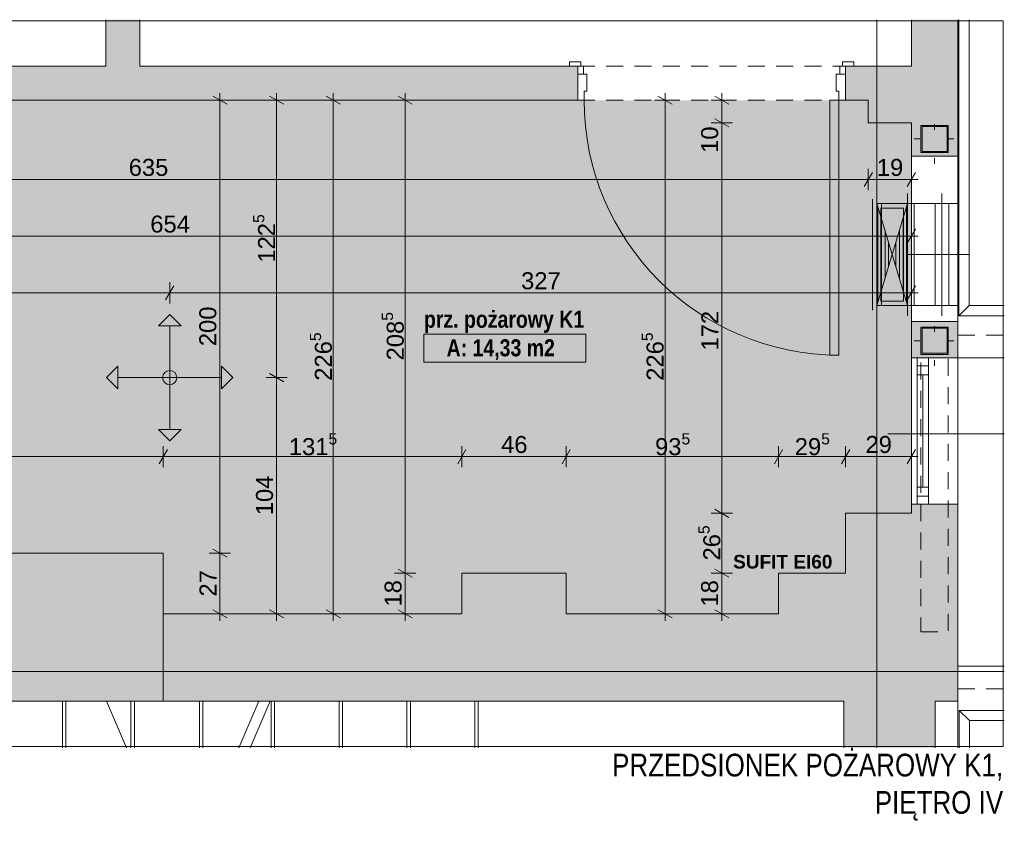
# Paper-space layout 'A-56 UKŁAD SUFITÓW PODWIESZONYCH' of a CAD drawing. Header units: millimetres. Extents: x 0 to 800, y 0 to 594.
# Tile 26 of 27: x 598 to 685, y 432 to 503. Entities that reach past the tile are written whole.
import ezdxf
from ezdxf.xclip import XClip

# ---------------------------------------------------------------- set-up
doc = ezdxf.new("R2010")
doc.units = ezdxf.units.MM
doc.header["$MEASUREMENT"] = 0
doc.header["$XCLIPFRAME"] = 0
for name, pattern in [('DASHDOT', [254, 127, -63.5, 0, -63.5]), ('DASHDOTX2', [1000, 500, -250, 0, -250]), ('DOT2', [3, 0.5, -2.5]), ('GESTRICHELT2', [93.75, 62.5, -31.25]), ('Przer. długie kreski', [2.5, 1.5, -1]), ('PRZERYWANA_DU_A', [550, 350, -200])]:
    doc.linetypes.add(name, pattern=pattern)
for name, color, linetype in [('A_konstrukcja stalowa', 7, 'Continuous'), ('A_sufity projektowane', 7, 'Continuous'), ('A_ściany', 7, 'Continuous'), ('Nowe_A_strefy', 7, 'Continuous'), ('Nowe_A_sufity projektowane opisy', 7, 'Continuous')]:
    doc.layers.add(name, color=color, linetype=linetype)
for name, color, linetype, lineweight, true_color in [('A_konstrukcja stalowa_Nr_pióra__10', 7, 'Continuous', 13, 0x4b4b4b), ('A_osie_Nr_pióra__16', 7, 'Continuous', 5, 0x0f0f0f), ('A_sanitarne_Nr_pióra__6', 7, 'Continuous', 13, 0xa9a9a9), ('A_schody_Nr_pióra__10', 7, 'Continuous', 13, 0x4b4b4b), ('A_schody_Nr_pióra__4', 7, 'Continuous', 18, 0x4b4b4b), ('A_sufity projektowane opisy_Nr_pióra__19', 7, 'Continuous', 5, 0x191919), ('A_sufity projektowane opisy_Nr_pióra__8', 7, 'Continuous', 13, 0x4c4c4c), ('A_ściany_Nr_pióra__10', 7, 'Continuous', 13, 0x4b4b4b), ('A_ściany_Nr_pióra__19', 7, 'Continuous', 5, 0x191919), ('Nowe_A_sufity projektowane opisy_Nr_pióra__19', 7, 'Continuous', 5, 0x191919), ('Okna Archicada_Nr_pióra__19', 7, 'Continuous', 5, 0x191919)]:
    doc.layers.add(name, color=color, linetype=linetype, lineweight=lineweight, true_color=true_color)
for name, color, linetype, lineweight in [('A_opis_Nr_pióra__1', 7, 'Continuous', 20), ('A_stolarka_Nr_pióra__3', 252, 'Continuous', 13), ('A_strefy_Nr_pióra__1', 7, 'Continuous', 20), ('A_sufity projektowane wymiary_Nr_pióra__1', 7, 'Continuous', 20), ('A_sufity projektowane wymiary_Nr_pióra__2', 8, 'Continuous', 13), ('A_ściany_Nr_pióra__1', 7, 'Continuous', 20), ('Drzwi Archicad_Nr_pióra__3', 252, 'Continuous', 13)]:
    doc.layers.add(name, color=color, linetype=linetype, lineweight=lineweight)
doc.styles.add('STYL_AUTOMATYCZNY_1', font='arial.ttf')
doc.styles.add('STYL_AUTOMATYCZNY_2', font='ARIALN.TTF')
doc.styles.add('STYL_AUTOMATYCZNY_3', font='arial.ttf')
doc.styles.add('STYL_AUTOMATYCZNY_4', font='arial.ttf')
doc.styles.add('STYL_AUTOMATYCZNY_5', font='ARIALN.TTF')

# ---------------------------------------------------------------- blocks, each defined once
blk = doc.blocks.new('Rysunek_9_9', base_point=(-3536.63, -445.141))
at = {"layer": 'A_konstrukcja stalowa', "linetype": 'Continuous', "lineweight": 0, "true_color": 0x252525}
h = blk.add_hatch(color=250, dxfattribs=at)
h.paths.add_polyline_path([(677.85, 490.788), (680.25, 490.788), (680.25, 493.188), (677.85, 493.188)])
h.paths.add_polyline_path([(677.95, 490.888), (677.95, 493.088), (680.15, 493.088), (680.15, 490.888)], flags=0)
h = blk.add_hatch(color=250, dxfattribs=at)
h.paths.add_polyline_path([(677.85, 472.988), (680.25, 472.988), (680.25, 475.388), (677.85, 475.388)])
h.paths.add_polyline_path([(677.95, 473.088), (677.95, 475.288), (680.15, 475.288), (680.15, 473.088)], flags=0)
at = {"layer": 'A_sufity projektowane', "linetype": 'Continuous', "lineweight": 0, "true_color": 0x4b4b4b}
h = blk.add_hatch(dxfattribs=at)
h.set_pattern_fill('do_wyburzenia_0009', color=251, style=0, pattern_type=2)
h.set_pattern_definition([(0, (614.1864, 469.8156), (0, 0.75), [0, -0.75])])
h.paths.add_polyline_path([(546.179, 455.448), (547.159, 455.448), (547.159, 446.468), (576.439, 446.468), (576.439, 455.448), (611.019, 455.448), (611.019, 450.094), (637.359, 450.094), (637.359, 453.688), (646.559, 453.688), (646.559, 450.094), (665.279, 450.094), (665.279, 453.688), (671.2, 453.688), (671.2, 458.968), (677, 458.968), (677, 459.768), (677, 493.413), (673.2, 493.413), (673.2, 495.413), (546.179, 495.413)])
at = {"layer": 'A_ściany', "linetype": 'Continuous', "lineweight": 0, "true_color": 0x000000}
for points in [[(605.964, 498.413), (608.964, 498.413), (608.964, 502.513), (605.964, 502.513)], [(677, 490.488), (678.5, 490.488), (681.1, 490.488), (681.1, 502.513), (677, 502.513)], [(571.779, 495.413), (647.579, 495.413), (647.579, 498.413), (571.779, 498.413)], [(671.179, 495.413), (673.2, 495.413), (673.2, 498.413), (671.179, 498.413)], [(673.2, 493.413), (677, 493.413), (677, 498.413), (673.2, 498.413)], [(677, 472.688), (681.1, 472.688), (681.1, 475.888), (678.5, 475.888), (677, 475.888)], [(677, 458.968), (681.1, 458.968), (681.1, 459.768), (677, 459.768)], [(671.2, 458.968), (671.2, 453.688), (681.1, 442.388), (681.1, 458.968)], [(611.019, 455.448), (576.439, 455.448), (576.439, 446.468), (576.299, 446.468), (576.299, 442.388), (611.019, 442.388)], [(646.559, 453.688), (637.359, 453.688), (637.359, 442.388), (646.559, 442.388)], [(671.2, 453.688), (665.279, 453.688), (665.279, 442.388), (681.1, 442.388)], [(637.359, 450.094), (611.019, 450.094), (611.019, 442.388), (637.359, 442.388)], [(665.279, 450.094), (646.559, 450.094), (646.559, 442.388), (665.279, 442.388)], [(671.06, 442.388), (671.06, 438.288), (679.1, 438.288), (679.1, 442.388)]]:
    blk.add_hatch(color=18, dxfattribs=at).paths.add_polyline_path(points)
at = {"layer": 'Nowe_A_strefy', "linetype": 'Continuous', "lineweight": 0, "true_color": 0x191919}
blk.add_hatch(color=250, dxfattribs=at).paths.add_polyline_path([(611.59, 471.564, 1), (611.59, 470.317, 0.414214), (612.213, 470.94, 0.414214)])
at = {"layer": 'Nowe_A_sufity projektowane opisy', "linetype": 'Continuous', "lineweight": 0, "true_color": 0x191919}
for points in [[(611.59, 476.519), (610.59, 475.519), (612.59, 475.519)], [(606.011, 470.94), (607.011, 469.94), (607.011, 471.94)], [(617.168, 470.94), (616.168, 471.94), (616.168, 469.94)], [(611.59, 465.362), (612.59, 466.362), (610.59, 466.362)]]:
    blk.add_hatch(color=250, dxfattribs=at).paths.add_polyline_path(points)
at = {"layer": 'A_konstrukcja stalowa_Nr_pióra__10', "color": 251, "linetype": 'DOT2', "lineweight": 13, "true_color": 0x4b4b4b}
for p, q in [((679.05, 489.788), (679.05, 494.188)), ((677.25, 491.988), (680.85, 491.988)), ((679.05, 471.988), (679.05, 476.388)), ((677.25, 474.188), (680.85, 474.188))]:
    blk.add_line(p, q, dxfattribs=at)
at = {"layer": 'A_konstrukcja stalowa_Nr_pióra__10', "color": 251, "linetype": 'Continuous', "lineweight": 13, "true_color": 0x4b4b4b}
for p, q in [((680.25, 493.188), (677.85, 493.188)), ((677.85, 493.188), (677.85, 490.788)), ((677.95, 490.888), (677.95, 493.088)), ((677.95, 493.088), (680.15, 493.088)), ((680.15, 493.088), (680.15, 490.888)), ((680.25, 490.788), (680.25, 493.188)), ((677.85, 490.788), (680.25, 490.788)), ((680.15, 490.888), (677.95, 490.888)), ((680.25, 475.388), (677.85, 475.388)), ((677.85, 475.388), (677.85, 472.988)), ((677.95, 473.088), (677.95, 475.288)), ((677.95, 475.288), (680.15, 475.288)), ((680.15, 475.288), (680.15, 473.088)), ((680.25, 472.988), (680.25, 475.388)), ((677.85, 472.988), (680.25, 472.988)), ((680.15, 473.088), (677.95, 473.088))]:
    blk.add_line(p, q, dxfattribs=at)
at = {"layer": 'A_konstrukcja stalowa_Nr_pióra__10', "color": 251, "linetype": 'Przer. długie kreski', "lineweight": 13, "true_color": 0x4b4b4b, "flags": 128}
blk.add_lwpolyline([(677.85, 448.508), (680.25, 448.508), (680.25, 472.988), (677.85, 472.988)], close=True, dxfattribs=at)
at = {"layer": 'A_osie_Nr_pióra__16', "color": 250, "linetype": 'DASHDOTX2', "lineweight": 5, "true_color": 0x0f0f0f}
for p, q in [((673.964, 502.513), (673.964, 438.288)), ((685.2, 445.008), (539.579, 445.008))]:
    blk.add_line(p, q, dxfattribs=at)
at = {"layer": 'A_sanitarne_Nr_pióra__6', "color": 253, "linetype": 'Continuous', "lineweight": 13, "true_color": 0xa9a9a9}
for p, q in [((681.2, 502.513), (681.2, 476.388)), ((682.1, 477.288), (682.1, 502.513)), ((673.564, 486.688), (673.564, 476.888)), ((673.964, 476.388), (673.964, 487.188)), ((676.66, 476.388), (676.66, 487.188)), ((676.664, 476.388), (676.664, 487.188)), ((679.7, 476.388), (679.7, 487.188)), ((681.2, 486.288), (673.964, 486.288)), ((673.964, 477.288), (676.664, 486.288)), ((676.664, 477.288), (673.964, 486.288)), ((674.044, 477.555), (674.044, 486.022)), ((676.314, 485.888), (674.314, 485.888)), ((674.314, 485.888), (674.314, 477.688)), ((674.364, 477.288), (674.364, 486.288)), ((676.314, 477.688), (676.314, 485.888)), ((676.584, 477.555), (676.584, 486.022)), ((677.26, 477.288), (677.26, 486.288)), ((679.1, 477.288), (679.1, 486.288)), ((680.3, 477.288), (680.3, 486.288)), ((674.361, 478.613), (674.361, 484.963)), ((676.266, 478.613), (676.266, 484.963)), ((674.679, 479.672), (674.679, 483.905)), ((675.949, 479.672), (675.949, 483.905)), ((674.996, 480.73), (674.996, 482.847)), ((675.631, 480.73), (675.631, 482.847)), ((674.314, 477.688), (676.314, 477.688)), ((681.2, 477.288), (673.964, 477.288)), ((682.1, 477.288), (681.2, 476.388)), ((685.2, 477.288), (682.1, 477.288)), ((681.2, 476.388), (685.2, 476.388)), ((681.221, 441.588), (682.121, 440.688)), ((681.221, 441.588), (681.221, 441.588)), ((681.221, 441.588), (681.221, 438.288)), ((685.2, 441.588), (681.221, 441.588)), ((681.221, 441.588), (681.221, 438.288)), ((682.121, 438.288), (682.121, 440.688)), ((682.121, 440.688), (685.2, 440.688)), ((685.2, 440.688), (682.121, 440.688)), ((685.2, 440.688), (682.121, 440.688)), ((685.2, 440.688), (682.121, 440.688))]:
    blk.add_line(p, q, dxfattribs=at)
at = {"layer": 'A_sanitarne_Nr_pióra__6', "color": 253, "linetype": 'DASHDOT', "lineweight": 13, "true_color": 0xa9a9a9}
blk.add_line((682.1, 481.788), (676.66, 481.788), dxfattribs=at)
at = {"layer": 'A_schody_Nr_pióra__10', "color": 251, "linetype": 'GESTRICHELT2', "lineweight": 13, "true_color": 0x4b4b4b}
for p, q in [((602.432, 442.388), (602.432, 438.288)), ((608.47, 442.388), (608.47, 438.288)), ((614.508, 442.388), (614.508, 438.288)), ((620.836, 442.388), (620.836, 438.288)), ((626.824, 442.388), (626.824, 438.288)), ((632.812, 442.388), (632.812, 438.288)), ((638.8, 442.388), (638.8, 438.288))]:
    blk.add_line(p, q, dxfattribs=at)
at = {"layer": 'A_schody_Nr_pióra__4', "color": 251, "linetype": 'Continuous', "lineweight": 18, "true_color": 0x4b4b4b}
for p, q in [((602.132, 442.388), (602.132, 438.288)), ((606.002, 442.388), (607.769, 438.288)), ((608.17, 442.388), (608.17, 438.288)), ((614.208, 442.388), (614.208, 438.288)), ((617.676, 438.288), (619.442, 442.388)), ((618.676, 438.288), (620.442, 442.388)), ((620.536, 442.388), (620.536, 438.288)), ((626.524, 442.388), (626.524, 438.288)), ((632.512, 442.388), (632.512, 438.288)), ((638.5, 442.388), (638.5, 438.288))]:
    blk.add_line(p, q, dxfattribs=at)
at = {"layer": 'A_stolarka_Nr_pióra__3', "color": 252, "linetype": 'Continuous', "lineweight": 13}
blk.add_line((685.2, 465.994), (674.913, 465.994), dxfattribs=at)
at = {"layer": 'A_strefy_Nr_pióra__1', "color": 7, "linetype": 'Continuous', "lineweight": 20}
for p, q in [((634.01, 474.785), (634.01, 472.314)), ((634.01, 474.785), (648.292, 474.785)), ((648.292, 474.785), (648.292, 472.314)), ((634.01, 472.314), (648.292, 472.314))]:
    blk.add_line(p, q, dxfattribs=at)
at = {"layer": 'A_sufity projektowane opisy_Nr_pióra__19', "color": 250, "linetype": 'PRZERYWANA_DU_A', "lineweight": 5, "true_color": 0x191919, "flags": 128}
blk.add_lwpolyline([(539.679, 502.413), (685.1, 502.413), (685.1, 438.388), (539.679, 438.388)], close=True, dxfattribs=at)
at = {"layer": 'A_sufity projektowane wymiary_Nr_pióra__1', "color": 7, "linetype": 'Continuous', "lineweight": 20}
for p, q in [((616.644, 495.052), (615.394, 495.773)), ((621.644, 495.052), (620.394, 495.773)), ((626.644, 495.052), (625.394, 495.773)), ((632.984, 495.052), (631.734, 495.773)), ((655.904, 495.052), (654.654, 495.773)), ((660.904, 495.052), (659.654, 495.773)), ((659.654, 493.773), (660.904, 493.052)), ((673.561, 489.038), (672.839, 487.788)), ((676.639, 487.788), (677.361, 489.038)), ((676.639, 482.788), (677.361, 484.038)), ((611.95, 479.038), (611.229, 477.788)), ((676.639, 477.788), (677.361, 479.038)), ((620.394, 471.301), (621.644, 470.58)), ((611.38, 464.593), (610.658, 463.343)), ((637.72, 464.593), (636.998, 463.343)), ((646.92, 464.593), (646.198, 463.343)), ((665.64, 464.593), (664.918, 463.343)), ((671.561, 464.593), (670.839, 463.343)), ((676.639, 463.343), (677.361, 464.593)), ((659.654, 459.329), (660.904, 458.608)), ((615.394, 455.809), (616.644, 455.087)), ((631.734, 454.049), (632.984, 453.328)), ((659.654, 454.049), (660.904, 453.328)), ((615.394, 450.455), (616.644, 449.734)), ((620.394, 450.455), (621.644, 449.734)), ((625.394, 450.455), (626.644, 449.734)), ((631.734, 450.455), (632.984, 449.734)), ((654.654, 450.455), (655.904, 449.734)), ((659.654, 450.455), (660.904, 449.734))]:
    blk.add_line(p, q, dxfattribs=at)
at = {"layer": 'A_sufity projektowane wymiary_Nr_pióra__2', "color": 8, "linetype": 'Continuous', "lineweight": 13}
for p, q in [((616.019, 495.413), (616.019, 496.024)), ((621.019, 495.413), (621.019, 496.024)), ((626.019, 495.413), (626.019, 496.024)), ((632.359, 495.413), (632.359, 496.024)), ((655.279, 495.413), (655.279, 496.024)), ((660.279, 495.413), (660.279, 496.024)), ((616.957, 495.413), (615.082, 495.413)), ((616.019, 455.448), (616.019, 495.413)), ((621.957, 495.413), (620.082, 495.413)), ((621.019, 470.94), (621.019, 495.413)), ((626.957, 495.413), (625.082, 495.413)), ((626.019, 450.094), (626.019, 495.413)), ((633.297, 495.413), (631.422, 495.413)), ((632.359, 453.688), (632.359, 495.413)), ((656.217, 495.413), (654.342, 495.413)), ((655.279, 450.094), (655.279, 495.413)), ((661.217, 495.413), (659.342, 495.413)), ((660.279, 493.413), (660.279, 495.413)), ((661.217, 493.413), (659.342, 493.413)), ((660.279, 458.968), (660.279, 493.413)), ((673.2, 487.475), (673.2, 489.35)), ((677, 487.475), (677, 489.35)), ((546.179, 488.413), (673.2, 488.413)), ((673.2, 488.413), (677, 488.413)), ((677, 488.413), (677.611, 488.413)), ((677, 482.475), (677, 484.35)), ((546.179, 483.413), (677, 483.413)), ((677, 483.413), (677.611, 483.413)), ((611.59, 477.475), (611.59, 479.35)), ((677, 477.475), (677, 479.35)), ((546.179, 478.413), (611.59, 478.413)), ((611.59, 478.413), (677, 478.413)), ((677, 478.413), (677.611, 478.413)), ((621.957, 470.94), (620.082, 470.94)), ((621.019, 450.094), (621.019, 470.94)), ((611.019, 463.031), (611.019, 464.906)), ((637.359, 463.031), (637.359, 464.906)), ((646.559, 463.031), (646.559, 464.906)), ((665.279, 463.031), (665.279, 464.906)), ((671.2, 463.031), (671.2, 464.906)), ((677, 463.031), (677, 464.906)), ((576.439, 463.968), (611.019, 463.968)), ((611.019, 463.968), (637.359, 463.968)), ((637.359, 463.968), (646.559, 463.968)), ((646.559, 463.968), (665.279, 463.968)), ((665.279, 463.968), (671.2, 463.968)), ((671.2, 463.968), (677, 463.968)), ((677, 463.968), (677.611, 463.968)), ((661.217, 458.968), (659.342, 458.968)), ((660.279, 453.688), (660.279, 458.968)), ((616.957, 455.448), (615.082, 455.448)), ((616.019, 450.094), (616.019, 455.448)), ((633.297, 453.688), (631.422, 453.688)), ((632.359, 450.094), (632.359, 453.688)), ((661.217, 453.688), (659.342, 453.688)), ((660.279, 450.094), (660.279, 453.688)), ((616.957, 450.094), (615.082, 450.094)), ((616.019, 449.483), (616.019, 450.094)), ((621.957, 450.094), (620.082, 450.094)), ((621.019, 449.483), (621.019, 450.094)), ((626.957, 450.094), (625.082, 450.094)), ((626.019, 449.483), (626.019, 450.094)), ((633.297, 450.094), (631.422, 450.094)), ((632.359, 449.483), (632.359, 450.094)), ((656.217, 450.094), (654.342, 450.094)), ((655.279, 449.483), (655.279, 450.094)), ((661.217, 450.094), (659.342, 450.094)), ((660.279, 449.483), (660.279, 450.094))]:
    blk.add_line(p, q, dxfattribs=at)
at = {"layer": 'A_ściany_Nr_pióra__1', "color": 7, "linetype": 'Continuous', "lineweight": 20}
for p, q in [((647.579, 498.413), (646.839, 498.413)), ((647.579, 497.713), (647.579, 498.413)), ((647.579, 495.413), (647.579, 497.713)), ((671.179, 498.413), (671.919, 498.413)), ((671.179, 497.713), (671.179, 498.413)), ((671.179, 495.413), (671.179, 497.713)), ((678.5, 490.488), (677, 490.488)), ((678.5, 490.488), (681.1, 490.488)), ((678.5, 475.888), (677, 475.888)), ((678.5, 475.888), (681.1, 475.888)), ((681.1, 472.688), (677, 472.688)), ((681.1, 459.768), (677, 459.768)), ((681.1, 442.388), (681.1, 438.288))]:
    blk.add_line(p, q, dxfattribs=at)
at = {"layer": 'A_ściany_Nr_pióra__1', "color": 7, "linetype": 'Continuous', "lineweight": 20, "flags": 128}
for points in [[(605.964, 502.513), (605.964, 498.413)], [(608.964, 498.413), (608.964, 502.513)], [(677, 502.513), (677, 498.413)], [(681.1, 490.488), (681.1, 502.513)], [(605.964, 498.413), (571.779, 498.413)], [(647.579, 498.413), (608.964, 498.413)], [(673.2, 498.413), (671.179, 498.413)], [(677, 498.413), (673.2, 498.413)], [(571.779, 495.413), (647.579, 495.413)], [(671.179, 495.413), (673.2, 495.413)], [(673.2, 495.413), (673.2, 493.413)], [(673.2, 493.413), (677, 493.413)], [(677, 493.413), (677, 490.488)], [(677, 475.888), (677, 472.688)], [(681.1, 472.688), (681.1, 475.888)], [(677, 459.768), (677, 458.968)], [(681.1, 458.968), (681.1, 459.768)], [(671.2, 458.968), (671.2, 453.688)], [(677, 458.968), (671.2, 458.968)], [(681.1, 442.388), (681.1, 458.968)], [(611.019, 455.448), (576.439, 455.448)], [(611.019, 442.388), (611.019, 455.448)], [(646.559, 453.688), (637.359, 453.688)], [(637.359, 453.688), (637.359, 450.094)], [(646.559, 450.094), (646.559, 453.688)], [(671.2, 453.688), (665.279, 453.688)], [(665.279, 453.688), (665.279, 450.094)], [(637.359, 450.094), (611.019, 450.094)], [(665.279, 450.094), (646.559, 450.094)], [(576.299, 442.388), (611.019, 442.388)], [(611.019, 442.388), (637.359, 442.388)], [(637.359, 442.388), (646.559, 442.388)], [(646.559, 442.388), (665.279, 442.388)], [(665.279, 442.388), (671.06, 442.388)], [(671.06, 442.388), (671.06, 438.288)], [(679.1, 438.288), (679.1, 442.388)], [(679.1, 442.388), (681.1, 442.388)]]:
    blk.add_lwpolyline(points, dxfattribs=at)
at = {"layer": 'A_ściany_Nr_pióra__10', "color": 251, "linetype": 'Przer. długie kreski', "lineweight": 13, "true_color": 0x4b4b4b}
for p, q in [((681.1, 474.688), (685.2, 474.688)), ((681.1, 443.488), (685.2, 443.488))]:
    blk.add_line(p, q, dxfattribs=at)
at = {"layer": 'A_ściany_Nr_pióra__10', "color": 251, "linetype": 'Continuous', "lineweight": 13, "true_color": 0x4b4b4b}
for p, q in [((681.1, 472.688), (685.2, 472.688)), ((681.1, 445.488), (685.2, 445.488))]:
    blk.add_line(p, q, dxfattribs=at)
at = {"layer": 'A_ściany_Nr_pióra__19', "color": 250, "linetype": 'Continuous', "lineweight": 5, "true_color": 0x191919}
for p, q in [((677, 472.688), (677, 459.768)), ((681.1, 459.768), (681.1, 472.688))]:
    blk.add_line(p, q, dxfattribs=at)
at = {"layer": 'Drzwi Archicad_Nr_pióra__3', "color": 252, "linetype": 'Continuous', "lineweight": 13}
for p, q in [((647.839, 498.793), (646.839, 498.793)), ((646.839, 498.793), (646.839, 498.413)), ((647.839, 498.413), (647.839, 498.793)), ((671.919, 498.793), (670.919, 498.793)), ((670.919, 498.793), (670.919, 498.413)), ((671.919, 498.413), (671.919, 498.793)), ((646.839, 498.413), (647.839, 498.413)), ((647.579, 498.413), (646.839, 498.413)), ((647.579, 498.413), (646.839, 498.413)), ((648.079, 498.413), (647.579, 498.413)), ((647.579, 498.413), (647.579, 497.713)), ((647.579, 497.713), (647.579, 498.413)), ((647.579, 497.713), (647.579, 498.413)), ((647.579, 497.713), (648.079, 497.713)), ((647.579, 495.413), (647.579, 497.713)), ((647.579, 497.713), (648.379, 497.713)), ((647.579, 495.413), (647.579, 497.713)), ((647.579, 495.413), (647.579, 497.713)), ((648.079, 497.713), (648.079, 498.413)), ((648.379, 497.713), (648.379, 496.213)), ((670.379, 496.213), (670.379, 497.713)), ((670.379, 497.713), (671.179, 497.713)), ((671.179, 498.413), (670.679, 498.413)), ((670.679, 498.413), (670.679, 497.713)), ((670.679, 497.713), (671.179, 497.713)), ((670.919, 498.413), (671.919, 498.413)), ((671.179, 497.713), (671.179, 498.413)), ((671.179, 497.713), (671.179, 498.413)), ((671.179, 497.713), (671.179, 498.413)), ((671.179, 498.413), (671.919, 498.413)), ((671.179, 498.413), (671.919, 498.413)), ((671.179, 497.713), (671.179, 495.413)), ((671.179, 495.413), (671.179, 497.713)), ((671.179, 495.413), (671.179, 497.713)), ((648.379, 496.213), (648.139, 496.213)), ((648.139, 496.213), (648.139, 495.413)), ((670.619, 496.213), (670.379, 496.213)), ((670.619, 495.413), (670.619, 496.213)), ((648.139, 495.413), (647.579, 495.413)), ((670.619, 495.413), (669.819, 495.413)), ((669.819, 495.413), (669.819, 472.933)), ((671.179, 495.413), (670.619, 495.413)), ((670.619, 472.933), (670.619, 495.413)), ((669.819, 472.933), (670.619, 472.933))]:
    blk.add_line(p, q, dxfattribs=at)
at = {"layer": 'Drzwi Archicad_Nr_pióra__3', "color": 252, "linetype": 'Przer. długie kreski', "lineweight": 13}
for p, q in [((647.579, 498.413), (671.179, 498.413)), ((647.579, 495.413), (671.179, 495.413))]:
    blk.add_line(p, q, dxfattribs=at)
at = {"layer": 'Drzwi Archicad_Nr_pióra__3', "color": 252, "linetype": 'Continuous', "lineweight": 13}
blk.add_arc((670.619, 495.413), 22.48, 180, 270, dxfattribs=at)
at = {"layer": 'Nowe_A_sufity projektowane opisy_Nr_pióra__19', "color": 250, "linetype": 'Continuous', "lineweight": 5, "true_color": 0x191919}
for p, q in [((611.59, 476.519), (610.59, 475.519)), ((611.59, 476.519), (612.59, 475.519)), ((612.59, 475.519), (610.59, 475.519)), ((611.59, 470.94), (611.59, 475.519)), ((606.011, 470.94), (607.011, 471.94)), ((607.011, 471.94), (607.011, 469.94)), ((616.168, 469.94), (616.168, 471.94)), ((617.168, 470.94), (616.168, 471.94)), ((606.011, 470.94), (607.011, 469.94)), ((611.59, 470.94), (607.011, 470.94)), ((611.59, 470.94), (616.168, 470.94)), ((611.59, 470.94), (611.59, 466.362)), ((617.168, 470.94), (616.168, 469.94)), ((610.59, 466.362), (612.59, 466.362)), ((611.59, 465.362), (610.59, 466.362)), ((611.59, 465.362), (612.59, 466.362))]:
    blk.add_line(p, q, dxfattribs=at)
blk.add_circle((611.59, 470.94), 0.623, dxfattribs=at)
blk.add_circle((611.59, 470.94), 0.623, dxfattribs=at)
at = {"layer": 'Okna Archicada_Nr_pióra__19', "color": 250, "linetype": 'Continuous', "lineweight": 5, "true_color": 0x191919}
for p, q in [((678.5, 490.488), (677, 490.488)), ((677, 475.888), (677, 490.488)), ((678.5, 490.488), (681.1, 490.488)), ((681.1, 475.888), (681.1, 490.488)), ((678.5, 475.888), (677, 475.888)), ((678.5, 475.888), (681.1, 475.888)), ((677.5, 459.768), (677.5, 472.688)), ((677.5, 472.688), (678.5, 472.688)), ((678.5, 472.688), (678.5, 459.768)), ((678.5, 471.988), (677.5, 471.988)), ((677.5, 471.188), (678.5, 471.188)), ((678, 461.268), (678, 471.188)), ((677.5, 461.268), (678.5, 461.268)), ((678.5, 460.468), (677.5, 460.468)), ((678.5, 459.768), (677.5, 459.768))]:
    blk.add_line(p, q, dxfattribs=at)
at = {"layer": 'A_strefy_Nr_pióra__1', "color": 7, "linetype": 'Continuous', "lineweight": 20, "char_height": 1.5, "attachment_point": 1, "style": 'STYL_AUTOMATYCZNY_5'}
for s, insert in [('\\A1;{\\pql;\\fArial Narrow|b1|i0|c238|p0;\\W1.000000;prz. pożarowy K1}', (634.01, 476.836)), ('\\A1;{\\pql;\\fArial Narrow|b1|i0|c238|p0;\\W1.000000;A: 14,33 m2}', (636.01, 474.32))]:
    blk.add_mtext(s, dxfattribs=dict(at, insert=insert))
at = {"layer": 'A_sufity projektowane opisy_Nr_pióra__8', "color": 251, "linetype": 'Continuous', "lineweight": 13, "true_color": 0x4c4c4c, "insert": (665.659, 454.689), "char_height": 1.2, "attachment_point": 5, "style": 'STYL_AUTOMATYCZNY_3'}
blk.add_mtext('\\A1;{\\pqc;\\fArial|b1|i0|c238|p0;\\W1.000000;SUFIT EI\\fArial|b1|i0|c238|p0;\\W1.000000;6\\fArial|b1|i0|c238|p0;\\W1.000000;0}', dxfattribs=at)
at = {"layer": 'A_sufity projektowane wymiary_Nr_pióra__1', "color": 7, "linetype": 'Continuous', "lineweight": 20, "char_height": 1.5, "attachment_point": 7, "rotation": 90, "style": 'STYL_AUTOMATYCZNY_4'}
for s, insert, width in [('\\A1;{\\pql;\\fArial|b0|i0|c238|p0;\\W1.000000;10}', (659.979, 490.763), 2.28817), ('\\A1;{\\pql;\\fArial|b0|i0|c238|p0;\\W1.000000;200}', (615.719, 473.714), 3.43226), ('\\A1;{\\pql;\\fArial|b0|i0|c238|p0;\\W1.000000;172}', (659.979, 473.33), 3.43226), ('\\A1;{\\pql;\\fArial|b0|i0|c238|p0;\\W1.000000;104}', (620.719, 458.801), 3.43226), ('\\A1;{\\pql;\\fArial|b0|i0|c238|p0;\\W1.000000;27}', (615.719, 451.627), 2.28817), ('\\A1;{\\pql;\\fArial|b0|i0|c238|p0;\\W1.000000;18}', (632.059, 450.747), 2.28817), ('\\A1;{\\pql;\\fArial|b0|i0|c238|p0;\\W1.000000;18}', (659.979, 450.747), 2.28817)]:
    blk.add_mtext(s, dxfattribs=dict(at, insert=insert, width=width))
at = {"layer": 'A_sufity projektowane wymiary_Nr_pióra__1', "color": 7, "linetype": 'Continuous', "lineweight": 20, "char_height": 1.5, "attachment_point": 7, "style": 'STYL_AUTOMATYCZNY_4'}
for s, insert, width in [('\\A1;{\\pql;\\fArial|b0|i0|c238|p0;\\W1.000000;635}', (607.973, 488.713), 3.43226), ('\\A1;{\\pql;\\fArial|b0|i0|c238|p0;\\W1.000000;19}', (673.956, 488.713), 2.28817), ('\\A1;{\\pql;\\fArial|b0|i0|c238|p0;\\W1.000000;654}', (609.873, 483.713), 3.43226), ('\\A1;{\\pql;\\fArial|b0|i0|c238|p0;\\W1.000000;327}', (642.579, 478.713), 3.43226), ('\\A1;{\\pql;\\fArial|b0|i0|c238|p0;\\W1.000000;46}', (640.815, 464.268), 2.28817), ('\\A1;{\\pql;\\fArial|b0|i0|c238|p0;\\W1.000000;29}', (672.956, 464.268), 2.28817)]:
    blk.add_mtext(s, dxfattribs=dict(at, insert=insert, width=width))
at = {"layer": 'A_sufity projektowane wymiary_Nr_pióra__1', "color": 7, "linetype": 'Continuous', "lineweight": 20, "char_height": 1.5, "attachment_point": 7, "rotation": 90, "style": 'STYL_AUTOMATYCZNY_1'}
for s, insert in [('\\A1;{\\pql;\\fArial|b0|i0|c238|p0;\\W1.000000;122\\fArial|b0|i0|c238|p0;\\W1.000000;\\A1{\\H.66x;\\S5^  ;}}', (621.318, 481.083)), ('\\A1;{\\pql;\\fArial|b0|i0|c238|p0;\\W1.000000;208\\fArial|b0|i0|c238|p0;\\W1.000000;\\A1{\\H.66x;\\S5^  ;}}', (632.667, 472.457)), ('\\A1;{\\pql;\\fArial|b0|i0|c238|p0;\\W1.000000;226\\fArial|b0|i0|c238|p0;\\W1.000000;\\A1{\\H.66x;\\S5^  ;}}', (626.327, 470.66)), ('\\A1;{\\pql;\\fArial|b0|i0|c238|p0;\\W1.000000;226\\fArial|b0|i0|c238|p0;\\W1.000000;\\A1{\\H.66x;\\S5^  ;}}', (655.587, 470.66)), ('\\A1;{\\pql;\\fArial|b0|i0|c238|p0;\\W1.000000;26\\fArial|b0|i0|c238|p0;\\W1.000000;\\A1{\\H.66x;\\S5^  ;}}', (660.587, 454.807))]:
    blk.add_mtext(s, dxfattribs=dict(at, insert=insert))
at = {"layer": 'A_sufity projektowane wymiary_Nr_pióra__1', "color": 7, "linetype": 'Continuous', "lineweight": 20, "char_height": 1.5, "attachment_point": 7, "style": 'STYL_AUTOMATYCZNY_1'}
for s, insert in [('\\A1;{\\pql;\\fArial|b0|i0|c238|p0;\\W1.000000;131\\fArial|b0|i0|c238|p0;\\W1.000000;\\A1{\\H.66x;\\S5^  ;}}', (622.095, 463.66)), ('\\A1;{\\pql;\\fArial|b0|i0|c238|p0;\\W1.000000;93\\fArial|b0|i0|c238|p0;\\W1.000000;\\A1{\\H.66x;\\S5^  ;}}', (654.397, 463.66)), ('\\A1;{\\pql;\\fArial|b0|i0|c238|p0;\\W1.000000;29\\fArial|b0|i0|c238|p0;\\W1.000000;\\A1{\\H.66x;\\S5^  ;}}', (666.718, 463.661))]:
    blk.add_mtext(s, dxfattribs=dict(at, insert=insert))

psp = doc.layouts.new('A-56 UKŁAD SUFITÓW PODWIESZONYCH')

# ---------------------------------------------------------------- block references
at = {"color": 37, "linetype": 'Continuous', "lineweight": 5, "true_color": 0x656532}
ref = psp.add_blockref('Rysunek_9_9', (-3536.63, -445.141), dxfattribs=at)
XClip(ref).set_block_clipping_path([(539.5791158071, 438.2883445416), (685.1999994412, 502.5125723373)])

# ---------------------------------------------------------------- texts
at = {"layer": 'A_opis_Nr_pióra__1', "color": 7, "linetype": 'Continuous', "lineweight": 20, "insert": (685.1, 431.861), "char_height": 2, "width": 42.79719, "attachment_point": 9, "line_spacing_factor": 0.987261, "style": 'STYL_AUTOMATYCZNY_2'}
psp.add_mtext('\\A1;{\\pqr;\\fArial Narrow|b0|i0|c238|p0;\\W1.000000;PRZEDSIONEK POŻAROWY K1, PIĘTRO I\\fArial Narrow|b0|i0|c238|p0;\\W1.000000;V}', dxfattribs=at)

doc.saveas('drawing.dxf')
